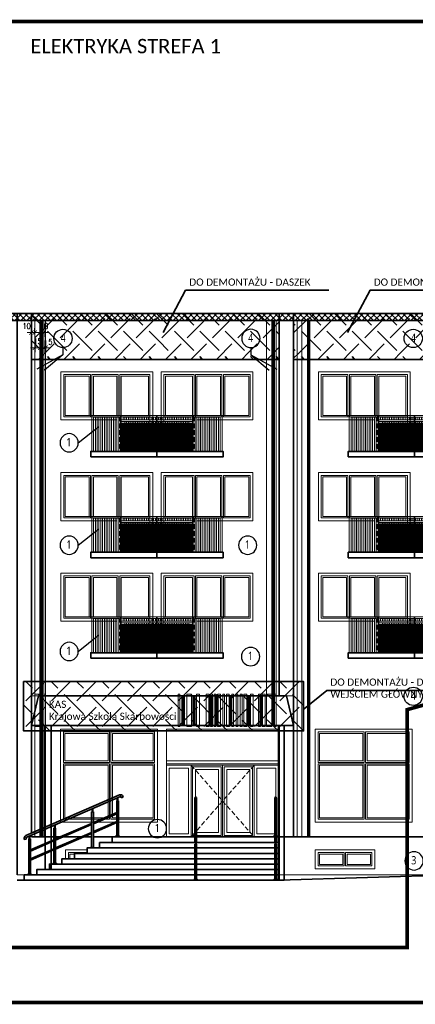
# Model space of a CAD drawing. Header units: inches. Extents: x 0 to 111471, y -105323 to 11070.
# Tile 241 of 256: x 41526 to 42628, y -20947 to -18208. Entities that reach past the tile are written whole.
import ezdxf
from ezdxf.enums import TextEntityAlignment as Align

# ---------------------------------------------------------------- set-up
doc = ezdxf.new("R2010")
doc.units = ezdxf.units.IN
doc.header["$MEASUREMENT"] = 0
doc.linetypes.add('DASHED', pattern=[19.05, 12.7, -6.35])
for name, color, linetype, lineweight in [('888 drzwi i okna', 4, 'Continuous', 0), ('888 elektryka elew', 140, 'Continuous', 0), ('888 elementy do usunięcia', 6, 'Continuous', 35), ('888 nowa attyka grafitowa', 24, 'Continuous', 35), ('888 opisy', 3, 'Continuous', 0), ('888 projektowane elementy', 6, 'Continuous', 13), ('888 sciany istniejące', 2, 'Continuous', 35), ('888 widok', 8, 'Continuous', 0), ('888 wymiary', 1, 'Continuous', 0), ('Ele_SYMBOLE', 3, 'Continuous', 9), ('Wymiary', 85, 'Continuous', 18)]:
    doc.layers.add(name, color=color, linetype=linetype, lineweight=lineweight)
doc.layers.add('888 opisy kolorow', color=11, linetype='Continuous')
doc.styles.get("Standard").update_dxf_attribs({"font": 'arial.ttf'})
doc.styles.add('TS 100_ILIARD OSIE', font='trebuc.ttf', dxfattribs={"width": 0.8, "height": 23})
doc.styles.add('TS 100_wymiary', font='romans.shx', dxfattribs={"width": 0.7, "height": 16})
doc.dimstyles.new('Dim Style 100', dxfattribs={"dimtxt": 16, "dimasz": 12, "dimexe": 12, "dimexo": 2, "dimgap": 10, "dimtad": 1, "dimdec": 0, "dimzin": 9, "dimtxsty": 'TS 100_wymiary', "dimblk": 'ARCHTICK', "dimcen": 2.5, "dimdle": 12, "dimclrd": 256, "dimclrt": 2, "dimadec": 0, "dimazin": 2, "dimtfac": 1, "dimtdec": 0, "dimtix": 1, "dimtmove": 2, "dimatfit": 3, "dimfxl": 0, "dimlwd": -1, "dimarcsym": 0})

# ---------------------------------------------------------------- blocks, each defined once
blk = doc.blocks.new('G$C1D1E2553')
at = {"layer": '888 drzwi i okna', "ltscale": 1.6}
blk.add_lwpolyline([(0, -259), (270, -259), (270, 0), (0, 0)], close=True, dxfattribs=at)
for points in [[(136.5, -8), (8, -8), (8, -92.7)], [(12, -8), (136.5, -8)], [(132.5, -12), (12, -12), (12, -88.7)], [(12, -12), (132.5, -12)], [(132.5, -12), (132.5, -88.7)], [(136.5, -8), (136.5, -92.7)], [(262, -92.7), (262, -8), (140.5, -8)], [(140.5, -8), (140.5, -92.7)], [(144.5, -88.7), (258, -88.7), (258, -12), (144.5, -12)], [(144.5, -12), (144.5, -88.7)], [(136.5, -92.7), (8, -92.7)], [(8, -96.7), (8, -251), (136.5, -251)], [(136.5, -96.7), (8, -96.7)], [(132.5, -88.7), (12, -88.7)], [(12, -100.7), (12, -247), (132.5, -247)], [(132.5, -100.7), (12, -100.7)], [(132.5, -100.7), (132.5, -247)], [(136.5, -96.7), (136.5, -251)], [(262, -92.7), (140.5, -92.7)], [(140.5, -251), (262, -251), (262, -96.7)], [(140.5, -96.7), (140.5, -251)], [(262, -96.7), (140.5, -96.7)], [(144.5, -100.7), (144.5, -247)], [(144.5, -247), (258, -247), (258, -100.7), (144.5, -100.7)]]:
    blk.add_lwpolyline(points, dxfattribs=at)
blk = doc.blocks.new('G$CE5BC181C')
at = {"layer": '888 drzwi i okna'}
for points in [[(0, -133.8), (0, 0), (-256, 0), (-256, -133.8), (-100, -133.8)], [(-173.5, -125.8), (-248, -125.8), (-248, -8), (-173.5, -8)], [(-244, -50), (-244, -12), (-177.5, -12)], [(-177.5, -12), (-177.5, -50)], [(-173.5, -8), (-173.5, -54)], [(-169.5, -8), (-96, -8)], [(-169.5, -8), (-169.5, -54)], [(-165.5, -12), (-100, -12)], [(-165.5, -12), (-165.5, -50)], [(-100, -12), (-100, -50)], [(-96, -8), (-96, -54)], [(-92, -8), (-8, -8), (-8, -54)], [(-92, -8), (-92, -54)], [(-12, -8), (-92, -8)], [(-88, -12), (-12, -12), (-12, -50)], [(-12, -12), (-88, -12)], [(-88, -12), (-88, -50)], [(-177.5, -121.8), (-244, -121.8), (-244, -50)], [(-177.5, -50), (-177.5, -121.8)], [(-173.5, -54), (-173.5, -125.8)], [(-169.5, -54), (-169.5, -125.8)], [(-165.5, -50), (-165.5, -121.8)], [(-100, -50), (-100, -121.8)], [(-96, -54), (-96, -125.8)], [(-8, -54), (-8, -125.8), (-92, -125.8)], [(-92, -54), (-92, -125.8)], [(-12, -50), (-12, -121.8), (-88, -121.8)], [(-88, -50), (-88, -121.8)], [(-96, -125.8), (-169.5, -125.8)], [(-100, -121.8), (-165.5, -121.8)]]:
    blk.add_lwpolyline(points, dxfattribs=at)
blk.add_lwpolyline([(-88, -8), (-88, -8)], close=True, dxfattribs=at)
at = {"layer": '888 drzwi i okna', "linetype": 'DASHED'}
for points in [[(-100, -221.8), (0, -221.8), (0, -125.8)], [(0, -221.8), (-100, -221.8), (-100, -125.8)], [(-12.2, -213.8), (-92, -213.8), (-92, -125.8)], [(-12.2, -209.8), (-88, -209.8), (-88, -133.8)], [(-87.8, -213.8), (-8, -213.8), (-8, -125.8)], [(-87.8, -209.8), (-12, -209.8), (-12, -125.8)], [(0, -133.8), (-87.8, -133.8)], [(0, -133.8), (-87.8, -133.8)]]:
    blk.add_lwpolyline(points, dxfattribs=at)
blk = doc.blocks.new('G$C8A4EE6A8')
at = {"layer": '888 sciany istniejące'}
h = blk.add_hatch(dxfattribs=at)
h.set_pattern_fill('ANSI31', color=3, scale=20)
h.set_pattern_definition([(45, (64.2046, 355.6206), (-1.767767, 1.767767), [])])
h.paths.add_polyline_path([(-85, 15), (-85, 93), (-283.6, 93), (-283.6, 15)])
for points in [[(-184.3, 115), (-184.3, 0)], [(-363.6, 15), (-283.6, 15), (-283.6, 93), (-85, 93), (-85, 15)]]:
    blk.add_lwpolyline(points, dxfattribs=at)
blk.add_lwpolyline([(-368.6, 0), (0, 0), (0, 15), (-368.6, 15)], close=True, dxfattribs=at)
at = {"layer": 'Ele_SYMBOLE'}
for points in [[(-285.6, 110), (-285.6, 115), (-365.6, 115), (-365.6, 15)], [(-290.6, 110), (-360.6, 110), (-360.6, 15)], [(-360.6, 110), (-355.6, 110), (-355.6, 15)], [(-355.6, 110), (-350.6, 110), (-350.6, 15)], [(-350.6, 110), (-345.6, 110), (-345.6, 15)], [(-345.6, 110), (-340.6, 110), (-340.6, 15)], [(-340.6, 110), (-335.6, 110), (-335.6, 15)], [(-335.6, 110), (-330.6, 110), (-330.6, 15)], [(-330.6, 110), (-325.6, 110), (-325.6, 15)], [(-325.6, 110), (-320.6, 110), (-320.6, 15)], [(-320.6, 110), (-315.6, 110), (-315.6, 15)], [(-315.6, 110), (-310.6, 110), (-310.6, 15)], [(-310.6, 110), (-305.6, 110), (-305.6, 15)], [(-305.6, 110), (-300.6, 110), (-300.6, 15)], [(-300.6, 110), (-295.6, 110), (-295.6, 15)], [(-295.6, 110), (-290.6, 110), (-290.6, 15)], [(-285.6, 110), (-285.6, 110), (-285.6, 15)], [(-268.6, 110), (-273.6, 110), (-273.6, 103)], [(-263.6, 110), (-268.6, 110), (-268.6, 103)], [(-258.6, 110), (-263.6, 110), (-263.6, 103)], [(-253.6, 110), (-258.6, 110), (-258.6, 103)], [(-248.6, 110), (-253.6, 110), (-253.6, 103)], [(-243.6, 110), (-248.6, 110), (-248.6, 103)], [(-238.6, 110), (-243.6, 110), (-243.6, 103)], [(-233.6, 110), (-238.6, 110), (-238.6, 103)], [(-228.6, 110), (-233.6, 110), (-233.6, 103)], [(-223.6, 110), (-228.6, 110), (-228.6, 103)], [(-218.6, 110), (-223.6, 110), (-223.6, 103)], [(-213.6, 110), (-218.6, 110), (-218.6, 103)], [(-208.6, 110), (-213.6, 110), (-213.6, 103)], [(-203.6, 110), (-208.6, 110), (-208.6, 103)], [(-198.6, 110), (-203.6, 110), (-203.6, 103)], [(-193.6, 110), (-198.6, 110), (-198.6, 103)], [(-188.6, 110), (-193.6, 110), (-193.6, 103)], [(-188.6, 110), (-188.6, 103)], [(-185, 110), (-180, 110), (-180, 103)], [(-180, 110), (-175, 110), (-175, 103)], [(-175, 110), (-170, 110), (-170, 103)], [(-170, 110), (-165, 110), (-165, 103)], [(-165, 110), (-160, 110), (-160, 103)], [(-160, 110), (-155, 110), (-155, 103)], [(-155, 110), (-150, 110), (-150, 103)], [(-150, 110), (-145, 110), (-145, 103)], [(-145, 110), (-140, 110), (-140, 103)], [(-140, 110), (-135, 110), (-135, 103)], [(-135, 110), (-130, 110), (-130, 103)], [(-130, 110), (-125, 110), (-125, 103)], [(-125, 110), (-120, 110), (-120, 103)], [(-120, 110), (-115, 110), (-115, 103)], [(-115, 110), (-110, 110), (-110, 103)], [(-110, 110), (-105, 110), (-105, 103)], [(-105, 110), (-100, 110), (-100, 103)], [(-100, 110), (-95, 110), (-95, 103)], [(-83, 110), (-83, 115), (-3, 115), (-3, 15)], [(-83, 110), (-83, 110), (-83, 15)], [(-78, 110), (-8, 110), (-8, 15)], [(-73, 110), (-78, 110), (-78, 15)], [(-68, 110), (-73, 110), (-73, 15)], [(-63, 110), (-68, 110), (-68, 15)], [(-58, 110), (-63, 110), (-63, 15)], [(-53, 110), (-58, 110), (-58, 15)], [(-48, 110), (-53, 110), (-53, 15)], [(-43, 110), (-48, 110), (-48, 15)], [(-38, 110), (-43, 110), (-43, 15)], [(-33, 110), (-38, 110), (-38, 15)], [(-28, 110), (-33, 110), (-33, 15)], [(-23, 110), (-28, 110), (-28, 15)], [(-18, 110), (-23, 110), (-23, 15)], [(-13, 110), (-18, 110), (-18, 15)], [(-8, 110), (-13, 110), (-13, 15)], [(-273.6, 98), (-273.6, 93)], [(-268.6, 98), (-268.6, 93)], [(-263.6, 98), (-263.6, 93)], [(-258.6, 98), (-258.6, 93)], [(-253.6, 98), (-253.6, 93)], [(-248.6, 98), (-248.6, 93)], [(-243.6, 98), (-243.6, 93)], [(-238.6, 98), (-238.6, 93)], [(-233.6, 98), (-233.6, 93)], [(-228.6, 98), (-228.6, 93)], [(-223.6, 98), (-223.6, 93)], [(-218.6, 98), (-218.6, 93)], [(-213.6, 98), (-213.6, 93)], [(-208.6, 98), (-208.6, 93)], [(-203.6, 98), (-203.6, 93)], [(-198.6, 98), (-198.6, 93)], [(-193.6, 98), (-193.6, 93)], [(-188.6, 98), (-188.6, 93)], [(-180, 98), (-180, 93)], [(-175, 98), (-175, 93)], [(-170, 98), (-170, 93)], [(-165, 98), (-165, 93)], [(-160, 98), (-160, 93)], [(-155, 98), (-155, 93)], [(-150, 98), (-150, 93)], [(-145, 98), (-145, 93)], [(-140, 98), (-140, 93)], [(-135, 98), (-135, 93)], [(-130, 98), (-130, 93)], [(-125, 98), (-125, 93)], [(-120, 98), (-120, 93)], [(-115, 98), (-115, 93)], [(-110, 98), (-110, 93)], [(-105, 98), (-105, 93)], [(-100, 98), (-100, 93)], [(-95, 98), (-95, 93)]]:
    blk.add_lwpolyline(points, dxfattribs=at)
for points in [[(-283.6, 115), (-85, 115), (-85, 98), (-283.6, 98)], [(-278.6, 110), (-90, 110), (-90, 103), (-278.6, 103)]]:
    blk.add_lwpolyline(points, close=True, dxfattribs=at)
blk = doc.blocks.new('oznaczenie osi')
at = {"linetype": 'ByBlock'}
blk.add_circle((0, 0), 17, dxfattribs=at)
at = {"oblique": 5, "width": 0.85}
blk.add_attdef('NR', text='', height=15, dxfattribs=at).set_placement((0, -7), align=Align.CENTER)
blk = doc.blocks.new('_ArchTick')
at = {"layer": 'Wymiary', "color": 0, "const_width": 0.15}
blk.add_lwpolyline([(-0.5, -0.5), (0.5, 0.5)], dxfattribs=at)
blk = doc.blocks.new('*D1214')
at = {"layer": '888 wymiary', "ltscale": 0.01}
for p, q in [((41546.5, -19078.4), (41580.2, -19078.4)), ((41558.5, -19078.4), (41546.5, -19078.4)), ((41568.2, -19078.4), (41580.2, -19078.4))]:
    blk.add_line(p, q, dxfattribs=at)
at = {"layer": '888 wymiary', "color": 0, "lineweight": -2, "ltscale": 0.01}
for p, q in [((41558.5, -19082.8), (41558.5, -19066.4)), ((41568.2, -19082.8), (41568.2, -19066.4))]:
    blk.add_line(p, q, dxfattribs=at)
at = {"layer": 'Defpoints', "color": 0}
for p in [(41558.5, -19084.8), (41568.2, -19078.4), (41568.2, -19084.8)]:
    blk.add_point(p, dxfattribs=at)
at = {"layer": '888 wymiary', "linetype": 'ByBlock', "xscale": 12, "yscale": 12, "zscale": 12}
blk.add_blockref('_ArchTick', (41558.5, -19078.4), dxfattribs=at)
at = {"layer": '888 wymiary', "linetype": 'ByBlock', "xscale": 12, "yscale": 12, "zscale": 12, "rotation": 180}
blk.add_blockref('_ArchTick', (41568.2, -19078.4), dxfattribs=at)
at = {"layer": '888 wymiary', "color": 2, "ltscale": 0.01, "insert": (41545.3, -19060.4), "char_height": 16, "attachment_point": 5, "style": 'TS 100_wymiary'}
blk.add_mtext('10', dxfattribs=at)
blk = doc.blocks.new('*D1215')
at = {"layer": '888 wymiary', "color": 0, "lineweight": -2, "ltscale": 0.01}
for p, q in [((41568.2, -19106), (41568.2, -19132.8)), ((41583.2, -19100.8), (41583.2, -19132.8))]:
    blk.add_line(p, q, dxfattribs=at)
at = {"layer": '888 wymiary', "ltscale": 0.01}
for p, q in [((41556.2, -19120.8), (41595.2, -19120.8)), ((41568.2, -19120.8), (41556.2, -19120.8)), ((41583.2, -19120.8), (41595.2, -19120.8))]:
    blk.add_line(p, q, dxfattribs=at)
at = {"layer": 'Defpoints', "color": 0}
for p in [(41583.2, -19085), (41568.2, -19104), (41583.2, -19120.8)]:
    blk.add_point(p, dxfattribs=at)
at = {"layer": '888 wymiary', "linetype": 'ByBlock', "xscale": 12, "yscale": 12, "zscale": 12}
blk.add_blockref('_ArchTick', (41568.2, -19120.8), dxfattribs=at)
at = {"layer": '888 wymiary', "linetype": 'ByBlock', "xscale": 12, "yscale": 12, "zscale": 12, "rotation": 180}
blk.add_blockref('_ArchTick', (41583.2, -19120.8), dxfattribs=at)
at = {"layer": '888 wymiary', "color": 2, "ltscale": 0.01, "insert": (41575.7, -19102.8), "char_height": 16, "attachment_point": 5, "style": 'TS 100_wymiary'}
blk.add_mtext('15', dxfattribs=at)
blk = doc.blocks.new('*D1216')
at = {"layer": '888 wymiary', "ltscale": 0.01}
for p, q in [((41571.2, -19078.4), (41605.2, -19078.4)), ((41583.2, -19078.4), (41571.2, -19078.4)), ((41593.2, -19078.4), (41605.2, -19078.4))]:
    blk.add_line(p, q, dxfattribs=at)
at = {"layer": '888 wymiary', "color": 0, "lineweight": -2, "ltscale": 0.01}
for p, q in [((41583.2, -19067.8), (41583.2, -19090.4)), ((41593.2, -19067.8), (41593.2, -19090.4))]:
    blk.add_line(p, q, dxfattribs=at)
at = {"layer": 'Defpoints', "color": 0}
for p in [(41583.2, -19065.8), (41593.2, -19065.8), (41593.2, -19078.4)]:
    blk.add_point(p, dxfattribs=at)
at = {"layer": '888 wymiary', "linetype": 'ByBlock', "xscale": 12, "yscale": 12, "zscale": 12}
blk.add_blockref('_ArchTick', (41583.2, -19078.4), dxfattribs=at)
at = {"layer": '888 wymiary', "linetype": 'ByBlock', "xscale": 12, "yscale": 12, "zscale": 12, "rotation": 180}
blk.add_blockref('_ArchTick', (41593.2, -19078.4), dxfattribs=at)
at = {"layer": '888 wymiary', "color": 2, "ltscale": 0.01, "insert": (41594, -19060.4), "char_height": 16, "attachment_point": 5, "style": 'TS 100_wymiary'}
blk.add_mtext('10', dxfattribs=at)
blk = doc.blocks.new('*D1217')
at = {"layer": '888 wymiary', "color": 0, "lineweight": -2, "ltscale": 0.01}
for p, q in [((41593.2, -19100.8), (41593.2, -19132.8)), ((41598.2, -19100.8), (41598.2, -19132.8))]:
    blk.add_line(p, q, dxfattribs=at)
at = {"layer": '888 wymiary', "ltscale": 0.01}
for p, q in [((41581.2, -19120.8), (41610.2, -19120.8)), ((41593.2, -19120.8), (41581.2, -19120.8)), ((41598.2, -19120.8), (41610.2, -19120.8))]:
    blk.add_line(p, q, dxfattribs=at)
at = {"layer": 'Defpoints', "color": 0}
for p in [(41593.2, -19085), (41598.2, -19085), (41598.2, -19120.8)]:
    blk.add_point(p, dxfattribs=at)
at = {"layer": '888 wymiary', "linetype": 'ByBlock', "xscale": 12, "yscale": 12, "zscale": 12}
blk.add_blockref('_ArchTick', (41593.2, -19120.8), dxfattribs=at)
at = {"layer": '888 wymiary', "linetype": 'ByBlock', "xscale": 12, "yscale": 12, "zscale": 12, "rotation": 180}
blk.add_blockref('_ArchTick', (41598.2, -19120.8), dxfattribs=at)
at = {"layer": '888 wymiary', "color": 2, "ltscale": 0.01, "insert": (41611.6, -19104.5), "char_height": 16, "attachment_point": 5, "style": 'TS 100_wymiary'}
blk.add_mtext('5', dxfattribs=at)

msp = doc.modelspace()

# ---------------------------------------------------------------- hatches: boundary and pattern name
at = {"layer": '888 elementy do usunięcia'}
h = msp.add_hatch(dxfattribs=at)
h.set_pattern_fill('SCREEN', color=256, scale=100, angle=45)
h.set_pattern_definition([(45, (37042.27, -29275.38), (0, 141.42136), [76, -24]), (225, (37096.01, -29292.35), (-2e-14, -141.42136), [38, -62]), (225, (37139.85, -29248.51), (-2e-14, -141.42136), [38, -62]), (135, (37060.65, -29240.02), (-141.42136, 1e-14), [38, -62]), (135, (37104.49, -29283.86), (-141.42136, 1e-14), [38, -62]), (315, (37077.62, -29186.28), (141.42136, -3e-14), [76, -24])])
h.paths.add_polyline_path([(42248.535, -19151.1), (41558.535, -19151.1), (41558.535, -19026.043), (42248.535, -19026.043)])
h.paths.add_polyline_path([(43002.535, -19026.043), (43317.535, -19026.043), (43317.535, -19151.1), (43002.535, -19151.1)])
h.paths.add_polyline_path([(42962.535, -19151.1), (42288.535, -19151.1), (42288.535, -19026.043), (42962.535, -19026.043)])
at = {"layer": '888 elementy do usunięcia', "ltscale": 0.01}
h = msp.add_hatch(dxfattribs=at)
h.set_pattern_fill('SCREEN', color=256, scale=100, angle=45)
h.set_pattern_definition([(45, (41755.41, -30073.28), (0, 141.4214), [76, -24]), (225, (41809.15, -30090.25), (-2e-14, -141.4214), [38, -62]), (225, (41852.99, -30046.41), (-2e-14, -141.4214), [38, -62]), (135, (41773.8, -30037.92), (-141.4214, 1e-14), [38, -62]), (135, (41817.64, -30081.76), (-141.4214, 1e-14), [38, -62]), (315, (41790.77, -29984.18), (141.4214, -3e-14), [76, -24])])
h.paths.add_polyline_path([(41536.862, -20048.961), (42316.557, -20048.961), (42316.557, -20186.188), (41536.862, -20186.188)])
at = {"layer": '888 nowa attyka grafitowa', "linetype": 'DASHED'}
h = msp.add_hatch(dxfattribs=at)
h.set_pattern_fill('CTYSQST', color=256, angle=45)
h.set_pattern_definition([(45, (41782.281, -26801.899), (-8.485281, 8.485281), []), (135, (41782.281, -26801.899), (-8.485281, -8.485281), [])])
h.paths.add_polyline_path([(38634.27, -19025.094), (43357.535, -19025.094), (43357.535, -19045.094), (38634.27, -19045.094)])

# ---------------------------------------------------------------- linework, layer by layer
at = {"layer": '888 drzwi i okna'}
for points in [[(41800.535, -19313.094), (41702.535, -19313.094)], [(41796.535, -19309.094), (41706.535, -19309.094)], [(42015.535, -19313.094), (42113.535, -19313.094)], [(42019.535, -19309.094), (42109.535, -19309.094)], [(42517.535, -19313.094), (42419.535, -19313.094)], [(42513.535, -19309.094), (42423.535, -19309.094)], [(41800.535, -19593.594), (41702.535, -19593.594)], [(41796.535, -19589.594), (41706.535, -19589.594)], [(42015.535, -19593.594), (42113.535, -19593.594)], [(42019.535, -19589.594), (42109.535, -19589.594)], [(42517.535, -19593.594), (42419.535, -19593.594)], [(42513.535, -19589.594), (42423.535, -19589.594)], [(41800.535, -19873.094), (41702.535, -19873.094)], [(41796.535, -19869.094), (41706.535, -19869.094)], [(42015.535, -19873.094), (42113.535, -19873.094)], [(42019.535, -19869.094), (42109.535, -19869.094)], [(42517.535, -19873.094), (42419.535, -19873.094)], [(42513.535, -19869.094), (42423.535, -19869.094)], [(41713.535, -20516.815), (41653.535, -20516.815), (41653.535, -20541.815)], [(41713.535, -20524.815), (41661.535, -20524.815), (41661.535, -20541.815)], [(41678.535, -20528.815), (41665.535, -20528.815), (41665.535, -20541.815)], [(42429.535, -20524.815), (42356.535, -20524.815), (42356.535, -20561.815), (42429.535, -20561.815)], [(42425.535, -20528.815), (42360.535, -20528.815), (42360.535, -20557.815), (42425.535, -20557.815)], [(42425.535, -20528.815), (42425.535, -20557.815)], [(42429.535, -20524.815), (42429.535, -20561.815)], [(42433.535, -20561.815), (42506.535, -20561.815), (42506.535, -20524.815), (42433.535, -20524.815)], [(42433.535, -20524.815), (42433.535, -20561.815)], [(42437.535, -20557.815), (42502.535, -20557.815), (42502.535, -20528.815), (42437.535, -20528.815)], [(42437.535, -20528.815), (42437.535, -20557.815)]]:
    msp.add_lwpolyline(points, dxfattribs=at)
at = {"layer": '888 drzwi i okna', "linetype": 'DASHED'}
for points in [[(42019.535, -19409.094), (41919.535, -19409.094), (41919.535, -19313.094)], [(41919.535, -19409.094), (42019.535, -19409.094), (42019.535, -19313.094)], [(42007.332, -19401.094), (41927.535, -19401.094), (41927.535, -19313.094)], [(42007.332, -19397.094), (41931.535, -19397.094), (41931.535, -19313.094)], [(41931.737, -19401.094), (42011.535, -19401.094), (42011.535, -19313.094)], [(42019.535, -19689.594), (41919.535, -19689.594), (41919.535, -19593.594)], [(41919.535, -19689.594), (42019.535, -19689.594), (42019.535, -19593.594)], [(42007.332, -19681.594), (41927.535, -19681.594), (41927.535, -19593.594)], [(42007.332, -19677.594), (41931.535, -19677.594), (41931.535, -19593.594)], [(41931.737, -19681.594), (42011.535, -19681.594), (42011.535, -19593.594)], [(42019.535, -19969.094), (41919.535, -19969.094), (41919.535, -19873.094)], [(41919.535, -19969.094), (42019.535, -19969.094), (42019.535, -19873.094)], [(42007.332, -19961.094), (41927.535, -19961.094), (41927.535, -19873.094)], [(42007.332, -19957.094), (41931.535, -19957.094), (41931.535, -19873.094)], [(41931.737, -19961.094), (42011.535, -19961.094), (42011.535, -19873.094)], [(42003.535, -20281.815), (42091.035, -20381.315), (42018.535, -20463.758)], [(42178.535, -20281.815), (42091.035, -20381.315), (42178.535, -20480.815)], [(42013.535, -20469.443), (42003.535, -20480.815)]]:
    msp.add_lwpolyline(points, dxfattribs=at)
at = {"layer": '888 drzwi i okna', "ltscale": 1.6}
for points in [[(42018.535, -20480.815), (42247.535, -20480.815), (42247.535, -20181.094), (41934.535, -20181.094), (41934.535, -20480.815), (42012.535, -20480.815)], [(42247.535, -20269.815), (41934.535, -20269.815)], [(42012.535, -20480.815), (41934.535, -20480.815), (41934.535, -20277.815), (42247.535, -20277.815), (42247.535, -20480.815), (42018.535, -20480.815)], [(42247.535, -20281.815), (41934.535, -20281.815)], [(42003.535, -20480.815), (42003.535, -20480.815), (42003.535, -20281.815)], [(42012.535, -20480.815), (42003.535, -20480.815), (42003.535, -20281.815), (42091.035, -20281.815), (42091.035, -20480.815), (42018.535, -20480.815)], [(42013.535, -20476.815), (42007.535, -20476.815), (42007.535, -20285.815), (42087.035, -20285.815), (42087.035, -20476.815), (42018.535, -20476.815)], [(42178.535, -20480.815), (42178.535, -20480.815), (42178.535, -20281.815)], [(42239.535, -20371.023), (42239.535, -20289.815), (42186.535, -20289.815), (42186.535, -20472.815), (42235.035, -20472.815)], [(42015.535, -20370.865), (42015.535, -20293.815), (42079.035, -20293.815), (42079.035, -20468.815), (42018.535, -20468.815)]]:
    msp.add_lwpolyline(points, dxfattribs=at)
for points in [[(41942.535, -20289.815), (41995.535, -20289.815), (41995.535, -20472.815), (41942.535, -20472.815)], [(42178.535, -20281.815), (42091.035, -20281.815), (42091.035, -20480.815), (42178.535, -20480.815)], [(42174.535, -20285.815), (42095.035, -20285.815), (42095.035, -20476.815), (42174.535, -20476.815)], [(42166.535, -20293.815), (42103.035, -20293.815), (42103.035, -20468.815), (42166.535, -20468.815)]]:
    msp.add_lwpolyline(points, close=True, dxfattribs=at)
at = {"layer": '888 drzwi i okna'}
msp.add_lwpolyline([(42348.535, -20516.815), (42348.535, -20569.815), (42514.535, -20569.815), (42514.535, -20516.815)], close=True, dxfattribs=at)
at = {"layer": '888 elektryka elew', "ltscale": 2, "const_width": 10}
msp.add_lwpolyline([(41480.487, -18213.351), (43037.692, -18213.351), (43037.692, -20006.765), (42604.861, -20127.075), (42604.861, -20788.77), (41480.487, -20788.77), (41480.487, -18213.351)], dxfattribs=at)
at = {"layer": '888 elektryka elew', "linetype": 'DASHED', "ltscale": 2, "const_width": 10}
for points in [[(41585.523, -19045.094), (41585.523, -20480.815)], [(42231.432, -19045.094), (42231.432, -20170.815)], [(42330.575, -19045.094), (42330.575, -20480.815)], [(41981.06, -20089.167), (41981.06, -20170.815)], [(42011.352, -20089.167), (42011.352, -20170.815)], [(42055.971, -20089.167), (42055.971, -20170.815)], [(42074.801, -20089.167), (42074.801, -20170.815)], [(42112.87, -20089.167), (42112.87, -20170.815)], [(42163.546, -20089.167), (42163.546, -20170.815)], [(42198.085, -20089.167), (42198.085, -20170.815)]]:
    msp.add_lwpolyline(points, dxfattribs=at)
at = {"layer": '888 elektryka elew', "color": 1, "ltscale": 2, "const_width": 10}
msp.add_lwpolyline([(39752.146, -20788.77), (39752.146, -20941.596), (43500.535, -20941.596), (43500.535, -20788.77)], dxfattribs=at)
at = {"layer": '888 elementy do usunięcia'}
for points in [[(41925.559, -19077.946), (41988.068, -18960.675), (42386.409, -18960.675)], [(42439.113, -19077.946), (42501.622, -18960.675), (42899.963, -18960.675)], [(42248.535, -19153.094), (41558.535, -19153.094)], [(42978.416, -19153.094), (42288.535, -19153.094)], [(41610.535, -20170.815), (41558.535, -20170.815), (41578.535, -20089.167)], [(42248.535, -20089.167), (41578.535, -20089.167)], [(42288.535, -20170.815), (42268.535, -20089.167), (42248.535, -20089.167)], [(42318.391, -20125.089), (42380.899, -20074.129), (42779.241, -20074.129)], [(41570.535, -20170.815), (41570.535, -20170.815), (42288.535, -20170.815)]]:
    msp.add_lwpolyline(points, dxfattribs=at)
msp.add_lwpolyline([(41536.862, -20048.961), (42316.557, -20048.961), (42316.557, -20186.188), (41536.862, -20186.188)], close=True, dxfattribs=at)
at = {"layer": '888 nowa attyka grafitowa'}
msp.add_lwpolyline([(38634.27, -19045.094), (43357.535, -19045.094)], dxfattribs=at)
at = {"layer": '888 opisy'}
for points in [[(41731.035, -20441.315), (41796.035, -20413.148)], [(41731.035, -20444.584), (41796.035, -20416.418)], [(41723.535, -20511.815), (41723.535, -20509.815), (41733.535, -20509.815), (41733.535, -20511.815)], [(41723.535, -20511.815), (41723.535, -20509.815), (41733.535, -20509.815), (41733.535, -20511.815)]]:
    msp.add_lwpolyline(points, dxfattribs=at)
at = {"layer": '888 opisy kolorow', "ltscale": 0.01}
for points in [[(41646.484, -19120.331), (41646.484, -19140.781), (41574.045, -19180.571)], [(42169.585, -19120.331), (42169.585, -19140.781), (42242.025, -19180.571)], [(41646.484, -19140.781), (41595.248, -19183.457)], [(42169.585, -19140.781), (42220.821, -19183.457)]]:
    msp.add_lwpolyline(points, dxfattribs=at)
at = {"layer": '888 opisy kolorow'}
for points in [[(41689.178, -19385.103), (41746.737, -19339.238)], [(41689.178, -19669.776), (41746.737, -19623.911)], [(41689.178, -19965.394), (41746.737, -19919.529)]]:
    msp.add_lwpolyline(points, dxfattribs=at)
at = {"layer": '888 projektowane elementy'}
for points in [[(41568.232, -19045.094), (41568.232, -20089.167), (41583.232, -20089.167), (41583.232, -19045.094)], [(41593.232, -19045.094), (41593.232, -20089.167), (41598.232, -20089.167), (41598.232, -19045.094)], [(42213.211, -19045.094), (42213.211, -20089.167), (42228.211, -20089.167), (42228.211, -19045.094)], [(42235.211, -19045.094), (42235.211, -20084.167), (42240.211, -20084.167), (42240.211, -19045.094)], [(42298.386, -19045.094), (42298.386, -20480.815), (42311.386, -20480.815), (42311.386, -19045.094)], [(42240.535, -20089.167), (41558.535, -20089.167)], [(41583.232, -20480.815), (41583.232, -20170.815), (41568.232, -20170.815), (41568.232, -20480.815)], [(41598.232, -20480.815), (41598.232, -20170.815), (41593.232, -20170.815), (41593.232, -20480.815)]]:
    msp.add_lwpolyline(points, dxfattribs=at)
for points in [[(41558.535, -20089.167), (42288.535, -20089.167), (42288.535, -20170.815), (41558.535, -20170.815)], [(41568.232, -20174.167), (41583.232, -20174.167), (41583.232, -20084.167), (41568.232, -20084.167)], [(41593.232, -20174.167), (41598.232, -20174.167), (41598.232, -20084.167), (41593.232, -20084.167)], [(41967.052, -20174.167), (41972.052, -20174.167), (41972.052, -20084.167), (41967.052, -20084.167)], [(41990.938, -20174.167), (42003.938, -20174.167), (42003.938, -20084.167), (41990.938, -20084.167)], [(42018.544, -20174.167), (42026.544, -20174.167), (42026.544, -20084.167), (42018.544, -20084.167)], [(42045.429, -20174.167), (42053.429, -20174.167), (42053.429, -20084.167), (42045.429, -20084.167)], [(42057.534, -20174.167), (42062.534, -20174.167), (42062.534, -20084.167), (42057.534, -20084.167)], [(42067.034, -20174.167), (42072.034, -20174.167), (42072.034, -20084.167), (42067.034, -20084.167)], [(42077.034, -20174.167), (42085.034, -20174.167), (42085.034, -20084.167), (42077.034, -20084.167)], [(42091.518, -20174.167), (42096.518, -20174.167), (42096.518, -20084.167), (42091.518, -20084.167)], [(42101.518, -20174.167), (42109.518, -20174.167), (42109.518, -20084.167), (42101.518, -20084.167)], [(42116.518, -20174.167), (42121.518, -20174.167), (42121.518, -20084.167), (42116.518, -20084.167)], [(42128.518, -20174.167), (42133.518, -20174.167), (42133.518, -20084.167), (42128.518, -20084.167)], [(42140.211, -20174.167), (42145.211, -20174.167), (42145.211, -20084.167), (42140.211, -20084.167)], [(42150.211, -20174.167), (42158.211, -20174.167), (42158.211, -20084.167), (42150.211, -20084.167)], [(42168.404, -20174.167), (42176.404, -20174.167), (42176.404, -20084.167), (42168.404, -20084.167)], [(42191.049, -20174.167), (42196.049, -20174.167), (42196.049, -20084.167), (42191.049, -20084.167)], [(42201.049, -20174.167), (42209.049, -20174.167), (42209.049, -20084.167), (42201.049, -20084.167)], [(42213.211, -20174.167), (42228.211, -20174.167), (42228.211, -20084.167), (42213.211, -20084.167)], [(42235.211, -20174.167), (42240.211, -20174.167), (42240.211, -20084.167), (42235.211, -20084.167)]]:
    msp.add_lwpolyline(points, close=True, dxfattribs=at)
at = {"layer": '888 sciany istniejące'}
for points in [[(38634.27, -19025.094), (43357.535, -19025.094)], [(41518.535, -20586.815), (41518.535, -19025.094), (42338.084, -19025.094)], [(41558.535, -20170.815), (41558.535, -19025.094)], [(42248.535, -20480.815), (42288.535, -20480.815), (42288.535, -19025.094)], [(42248.535, -20089.167), (42248.535, -20089.167), (42248.535, -19025.094)], [(41558.535, -20470.615), (41558.535, -20170.815)], [(42248.535, -20170.815), (42248.535, -20601.815)], [(42248.535, -20480.815), (42740.535, -20480.815), (42740.535, -20238.815)], [(41797.535, -20372.498), (41797.535, -20380.551)], [(41797.535, -20372.498), (41797.535, -20380.551)], [(41799.535, -20371.631), (41799.535, -20380.551)], [(41799.535, -20371.631), (41799.535, -20380.551)], [(41808.942, -20372.299), (41813.716, -20370.813)], [(41808.942, -20372.299), (41813.716, -20370.813)], [(41796.035, -20380.551), (41796.035, -20478.815)], [(41796.035, -20380.551), (41796.035, -20478.815)], [(41801.035, -20380.551), (41801.035, -20478.815)], [(41801.035, -20380.551), (41801.035, -20478.815)], [(42013.535, -20373.315), (42013.535, -20494.315)], [(42013.535, -20373.315), (42013.535, -20494.315)], [(42013.535, -20380.551), (42013.535, -20478.815)], [(42013.535, -20380.551), (42013.535, -20478.815)], [(42018.535, -20494.315), (42018.535, -20373.315)], [(42018.535, -20494.315), (42018.535, -20373.315)], [(42018.535, -20380.551), (42018.535, -20478.815)], [(42018.535, -20380.551), (42018.535, -20478.815)], [(42236.035, -20373.315), (42236.035, -20494.315)], [(42236.035, -20373.315), (42236.035, -20494.315)], [(42236.035, -20380.551), (42236.035, -20478.815)], [(42236.035, -20380.551), (42236.035, -20478.815)], [(42241.035, -20494.315), (42241.035, -20373.315)], [(42241.035, -20494.315), (42241.035, -20373.315)], [(42241.035, -20380.551), (42241.035, -20478.815)], [(42241.035, -20380.551), (42241.035, -20478.815)], [(41726.035, -20411.551), (41726.035, -20509.815)], [(41726.035, -20411.551), (41731.035, -20411.551)], [(41726.035, -20411.551), (41726.035, -20509.815)], [(41726.035, -20411.551), (41731.035, -20411.551)], [(41727.535, -20402.831), (41727.535, -20411.551)], [(41727.535, -20402.831), (41727.535, -20411.551)], [(41729.535, -20401.965), (41729.535, -20411.551)], [(41729.535, -20401.965), (41729.535, -20411.551)], [(41731.035, -20411.551), (41731.035, -20509.815)], [(41731.035, -20411.551), (41731.035, -20509.815)], [(41731.035, -20441.315), (41796.035, -20413.148)], [(41731.035, -20444.584), (41796.035, -20416.418)], [(41622.535, -20448.331), (41622.535, -20456.551)], [(41622.535, -20448.331), (41622.535, -20456.551)], [(41624.535, -20447.465), (41624.535, -20456.551)], [(41624.535, -20447.465), (41624.535, -20456.551)], [(41626.035, -20486.815), (41726.035, -20443.481)], [(41626.035, -20486.815), (41726.035, -20443.481)], [(41626.035, -20490.084), (41726.035, -20446.751)], [(41626.035, -20490.084), (41726.035, -20446.751)], [(41731.035, -20466.315), (41796.035, -20438.148)], [(41731.035, -20466.315), (41796.035, -20438.148)], [(41731.035, -20469.584), (41796.035, -20441.418)], [(41731.035, -20469.584), (41796.035, -20441.418)], [(41538.535, -20601.815), (41538.535, -20586.815), (41573.535, -20586.815), (41573.535, -20571.815), (41608.535, -20571.815), (41608.535, -20556.815), (41643.535, -20556.815), (41643.535, -20541.815), (41678.535, -20541.815), (41678.535, -20526.815), (41713.535, -20526.815), (41713.535, -20511.815), (41748.535, -20511.815), (41748.535, -20496.815), (41783.535, -20496.815), (41783.535, -20480.815), (41818.535, -20480.815)], [(41552.535, -20478.665), (41552.535, -20486.551)], [(41552.535, -20478.665), (41552.535, -20486.551)], [(41554.535, -20477.798), (41554.535, -20486.551)], [(41554.535, -20477.798), (41554.535, -20486.551)], [(41558.535, -20480.815), (41558.535, -20476.065)], [(41558.535, -20480.815), (41621.035, -20480.815)], [(41621.035, -20480.815), (41558.535, -20480.815)], [(41621.035, -20480.815), (41558.535, -20480.815)], [(41621.035, -20456.551), (41621.035, -20554.815)], [(41621.035, -20456.551), (41626.035, -20456.551)], [(41621.035, -20456.551), (41621.035, -20554.815)], [(41621.035, -20456.551), (41626.035, -20456.551)], [(41626.035, -20456.551), (41626.035, -20554.815)], [(41626.035, -20456.551), (41626.035, -20554.815)], [(41626.035, -20511.815), (41726.035, -20468.481)], [(41626.035, -20511.815), (41726.035, -20468.481)], [(41626.035, -20515.084), (41726.035, -20471.751)], [(41626.035, -20515.084), (41726.035, -20471.751)], [(41626.035, -20480.815), (41697.573, -20480.815)], [(41697.573, -20480.815), (41626.035, -20480.815)], [(41697.573, -20480.815), (41626.035, -20480.815)], [(41705.119, -20480.815), (41726.035, -20480.815)], [(41726.035, -20480.815), (41705.119, -20480.815)], [(41726.035, -20480.815), (41705.119, -20480.815)], [(41731.035, -20480.815), (42013.535, -20480.815)], [(41903.535, -20480.815), (41731.035, -20480.815)], [(41905.535, -20480.815), (41731.035, -20480.815)], [(41783.535, -20480.815), (42013.535, -20480.815)], [(41793.535, -20480.815), (41793.535, -20478.815), (41803.535, -20478.815), (41803.535, -20480.815)], [(41793.535, -20480.815), (41793.535, -20478.815), (41803.535, -20478.815), (41803.535, -20480.815)], [(42011.035, -20480.815), (42011.035, -20478.815), (42013.535, -20478.815)], [(42011.035, -20480.815), (42011.035, -20478.815), (42013.535, -20478.815)], [(42018.535, -20478.815), (42021.035, -20478.815), (42021.035, -20480.815)], [(42018.535, -20478.815), (42021.035, -20478.815), (42021.035, -20480.815)], [(42018.535, -20480.815), (42247.535, -20480.815)], [(42018.535, -20480.815), (42247.535, -20480.815)], [(42233.535, -20480.815), (42233.535, -20478.815), (42236.035, -20478.815)], [(42233.535, -20480.815), (42233.535, -20478.815), (42236.035, -20478.815)], [(42241.035, -20478.815), (42243.535, -20478.815), (42243.535, -20480.815)], [(42241.035, -20478.815), (42243.535, -20478.815), (42243.535, -20480.815)], [(42248.535, -20480.815), (42288.535, -20480.815)], [(42248.535, -20601.815), (42740.535, -20586.815), (42740.535, -20480.815)], [(41538.837, -20487.934), (41543.76, -20487.058)], [(41538.837, -20487.934), (41543.76, -20487.058)], [(41551.035, -20486.551), (41551.035, -20584.815)], [(41551.035, -20486.551), (41556.035, -20486.551)], [(41551.035, -20486.551), (41551.035, -20584.815)], [(41551.035, -20486.551), (41556.035, -20486.551)], [(41556.035, -20486.551), (41556.035, -20584.815)], [(41556.035, -20486.551), (41556.035, -20584.815)], [(41556.035, -20517.148), (41621.035, -20488.981)], [(41556.035, -20517.148), (41621.035, -20488.981)], [(41556.035, -20520.418), (41621.035, -20492.251)], [(41556.035, -20520.418), (41621.035, -20492.251)], [(41748.535, -20496.815), (42248.535, -20496.815)], [(42013.535, -20501.551), (42013.535, -20599.815)], [(42013.535, -20501.551), (42018.535, -20501.551)], [(42013.535, -20501.551), (42013.535, -20599.815)], [(42013.535, -20501.551), (42018.535, -20501.551)], [(42015.035, -20496.606), (42015.035, -20501.551)], [(42015.035, -20496.606), (42015.035, -20501.551)], [(42017.035, -20496.606), (42017.035, -20501.551)], [(42017.035, -20496.606), (42017.035, -20501.551)], [(42018.535, -20501.551), (42018.535, -20599.815)], [(42018.535, -20501.551), (42018.535, -20599.815)], [(42236.035, -20599.815), (42236.035, -20501.551), (42241.035, -20501.551), (42241.035, -20599.815)], [(42236.035, -20599.815), (42236.035, -20501.551), (42241.035, -20501.551), (42241.035, -20599.815)], [(42237.535, -20496.606), (42237.535, -20501.551)], [(42237.535, -20496.606), (42237.535, -20501.551)], [(42239.535, -20496.606), (42239.535, -20501.551)], [(42239.535, -20496.606), (42239.535, -20501.551)], [(41556.035, -20542.148), (41621.035, -20513.981)], [(41556.035, -20542.148), (41621.035, -20513.981)], [(41556.035, -20545.418), (41621.035, -20517.251)], [(41556.035, -20545.418), (41621.035, -20517.251)], [(41693.535, -20526.815), (42013.535, -20526.815)], [(41728.535, -20511.815), (42013.535, -20511.815)], [(42018.535, -20511.815), (42236.035, -20511.815)], [(42018.535, -20526.815), (42236.035, -20526.815)], [(42241.035, -20511.815), (42248.535, -20511.815)], [(42241.035, -20526.815), (42248.535, -20526.815)], [(41618.535, -20556.815), (41618.535, -20554.815), (41628.535, -20554.815), (41628.535, -20556.815)], [(41618.535, -20556.815), (41618.535, -20554.815), (41628.535, -20554.815), (41628.535, -20556.815)], [(41623.535, -20556.815), (42013.535, -20556.815)], [(41658.535, -20541.815), (42013.535, -20541.815)], [(42018.535, -20541.815), (42236.035, -20541.815)], [(42018.535, -20556.815), (42236.035, -20556.815)], [(42241.035, -20541.815), (42248.535, -20541.815)], [(42241.035, -20556.815), (42248.535, -20556.815)], [(41548.535, -20586.815), (41548.535, -20584.815), (41558.535, -20584.815), (41558.535, -20586.815)], [(41548.535, -20586.815), (41548.535, -20584.815), (41558.535, -20584.815), (41558.535, -20586.815)], [(41553.535, -20586.815), (42013.535, -20586.815)], [(41588.535, -20571.815), (42013.535, -20571.815)], [(42018.535, -20571.815), (42236.035, -20571.815)], [(42018.535, -20586.815), (42236.035, -20586.815)], [(42241.035, -20571.815), (42248.535, -20571.815)], [(42241.035, -20586.815), (42248.535, -20586.815)], [(41518.535, -20601.815), (42248.535, -20601.815)], [(42011.035, -20601.815), (42011.035, -20599.815), (42021.035, -20599.815), (42021.035, -20601.815)], [(42011.035, -20601.815), (42011.035, -20599.815), (42021.035, -20599.815), (42021.035, -20601.815)], [(42233.535, -20601.815), (42233.535, -20599.815), (42243.535, -20599.815), (42243.535, -20601.815)], [(42233.535, -20601.815), (42233.535, -20599.815), (42243.535, -20599.815), (42243.535, -20601.815)]]:
    msp.add_lwpolyline(points, dxfattribs=at)
for points in [[(41613.285, -20170.815), (41597.285, -20170.815), (41597.285, -20571.815), (41613.285, -20571.815)], [(42262.285, -20170.815), (42246.285, -20170.815), (42246.285, -20601.815), (42262.285, -20601.815)]]:
    msp.add_lwpolyline(points, close=True, dxfattribs=at)
for points in [[(41538.837, -20487.934, -0.28607691), (41543.097, -20477.305), (41804.128, -20364.192)], [(41538.837, -20487.934, -0.28607691), (41543.097, -20477.305), (41804.128, -20364.192)], [(41543.76, -20487.058, -0.2641047), (41545.68, -20481.635), (41806.188, -20368.749, -0.52543002), (41808.184, -20369.864), (41808.942, -20372.299)], [(41543.76, -20487.058, -0.2641047), (41545.68, -20481.635), (41806.188, -20368.749, -0.52543002), (41808.184, -20369.864), (41808.942, -20372.299)], [(41804.128, -20364.192, -0.48237362), (41813.057, -20368.695), (41813.716, -20370.813)], [(41804.128, -20364.192, -0.48237362), (41813.057, -20368.695), (41813.716, -20370.813)]]:
    msp.add_lwpolyline(points, format="xyb", dxfattribs=at)
for centre in [(42016.035, -20373.315), (42016.035, -20373.315), (42238.535, -20373.315), (42238.535, -20373.315), (42016.035, -20494.315), (42016.035, -20494.315), (42238.535, -20494.315), (42238.535, -20494.315), (42238.535, -20494.315), (42238.535, -20494.315)]:
    msp.add_circle(centre, 2.5, dxfattribs=at)
at = {"layer": '888 widok'}
for points in [[(41518.535, -20586.815), (41538.535, -20586.815)], [(42740.535, -20586.815), (42248.535, -20586.815)]]:
    msp.add_lwpolyline(points, dxfattribs=at)

# ---------------------------------------------------------------- block references
at = {"layer": '888 opisy kolorow'}
ref = msp.add_blockref('oznaczenie osi', (41646.484, -19094.831), dxfattribs=dict(at, xscale=1.5, yscale=1.5, zscale=1.5, rotation=270.0000000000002))
ref.add_attrib('NR', '4', dxfattribs={"layer": '0', "height": 23, "style": 'TS 100_ILIARD OSIE', "width": 0.8}).set_placement((41647.081, -19111.366), align=Align.BOTTOM_CENTER)
ref = msp.add_blockref('oznaczenie osi', (42169.585, -19094.831), dxfattribs=dict(at, xscale=-1.5, yscale=1.5, zscale=1.5, rotation=89.99999999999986))
ref.add_attrib('NR', '4', dxfattribs={"layer": '0', "height": 23, "style": 'TS 100_ILIARD OSIE', "width": 0.8}).set_placement((42168.989, -19111.366), align=Align.BOTTOM_CENTER)
ref = msp.add_blockref('oznaczenie osi', (42621.673, -19094.831), dxfattribs=dict(at, xscale=1.5, yscale=1.5, zscale=1.5, rotation=270.0000000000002))
ref.add_attrib('NR', '4', dxfattribs={"layer": '0', "height": 23, "style": 'TS 100_ILIARD OSIE', "width": 0.8}).set_placement((42622.269, -19111.366), align=Align.BOTTOM_CENTER)
ref = msp.add_blockref('oznaczenie osi', (41663.678, -19385.103), dxfattribs=dict(at, xscale=-1.5, yscale=1.5, zscale=1.5, rotation=89.9999999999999))
ref.add_attrib('NR', '1', dxfattribs={"layer": '0', "height": 23, "style": 'TS 100_ILIARD OSIE', "width": 0.8}).set_placement((41663.082, -19401.638), align=Align.BOTTOM_CENTER)
ref = msp.add_blockref('oznaczenie osi', (41663.678, -19669.776), dxfattribs=dict(at, xscale=-1.5, yscale=1.5, zscale=1.5, rotation=89.99999999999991))
ref.add_attrib('NR', '1', dxfattribs={"layer": '0', "height": 23, "style": 'TS 100_ILIARD OSIE', "width": 0.8}).set_placement((41663.082, -19686.312), align=Align.BOTTOM_CENTER)
ref = msp.add_blockref('oznaczenie osi', (42160.675, -19669.776), dxfattribs=dict(at, xscale=-1.5, yscale=1.5, zscale=1.5, rotation=89.99999999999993))
ref.add_attrib('NR', '1', dxfattribs={"layer": '0', "height": 23, "style": 'TS 100_ILIARD OSIE', "width": 0.8}).set_placement((42160.078, -19686.312), align=Align.BOTTOM_CENTER)
ref = msp.add_blockref('oznaczenie osi', (41663.678, -19965.394), dxfattribs=dict(at, xscale=-1.5, yscale=1.5, zscale=1.5, rotation=89.9999999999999))
ref.add_attrib('NR', '1', dxfattribs={"layer": '0', "height": 23, "style": 'TS 100_ILIARD OSIE', "width": 0.8}).set_placement((41663.082, -19981.929), align=Align.BOTTOM_CENTER)
ref = msp.add_blockref('oznaczenie osi', (42168.817, -19979.508), dxfattribs=dict(at, xscale=-1.5, yscale=1.5, zscale=1.5, rotation=89.99999999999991))
ref.add_attrib('NR', '1', dxfattribs={"layer": '0', "height": 23, "style": 'TS 100_ILIARD OSIE', "width": 0.8}).set_placement((42168.22, -19996.043), align=Align.BOTTOM_CENTER)
ref = msp.add_blockref('oznaczenie osi', (42621.673, -20090.145), dxfattribs=dict(at, xscale=1.5, yscale=1.5, zscale=1.5, rotation=270.0000000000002))
ref.add_attrib('NR', '4', dxfattribs={"layer": '0', "height": 23, "style": 'TS 100_ILIARD OSIE', "width": 0.8}).set_placement((42622.269, -20106.68), align=Align.BOTTOM_CENTER)
ref = msp.add_blockref('oznaczenie osi', (41909.535, -20458.153), dxfattribs=dict(at, xscale=-1.5, yscale=1.5, zscale=1.5, rotation=89.9999999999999))
ref.add_attrib('NR', '1', dxfattribs={"layer": '0', "height": 23, "style": 'TS 100_ILIARD OSIE', "width": 0.8}).set_placement((41908.939, -20474.688), align=Align.BOTTOM_CENTER)
ref = msp.add_blockref('oznaczenie osi', (42624.012, -20547.723), dxfattribs=dict(at, xscale=-1.5, yscale=1.5, zscale=1.5, rotation=89.9999999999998))
ref.add_attrib('NR', '3', dxfattribs={"layer": '0', "height": 23, "style": 'TS 100_ILIARD OSIE', "width": 0.8}).set_placement((42623.416, -20564.258), align=Align.BOTTOM_CENTER)
at = {"layer": '888 sciany istniejące'}
for name, p in [('G$CE5BC181C', (41896.535, -19187.292)), ('G$CE5BC181C', (42613.535, -19187.292)), ('G$C8A4EE6A8', (42092.332, -19424.094)), ('G$C8A4EE6A8', (42809.332, -19424.094)), ('G$CE5BC181C', (41896.535, -19467.792)), ('G$CE5BC181C', (42613.535, -19467.792)), ('G$C8A4EE6A8', (42092.332, -19704.594)), ('G$C8A4EE6A8', (42809.332, -19704.594)), ('G$CE5BC181C', (41896.535, -19747.292)), ('G$CE5BC181C', (42613.535, -19747.292)), ('G$C8A4EE6A8', (42092.332, -19984.094)), ('G$C8A4EE6A8', (42809.332, -19984.094)), ('G$C1D1E2553', (41639.535, -20181.094)), ('G$C1D1E2553', (42348.535, -20181.094))]:
    msp.add_blockref(name, p, dxfattribs=at)
at = {"layer": '888 sciany istniejące', "xscale": -1}
for p in [(41919.535, -19187.292), (41919.535, -19467.792), (41919.535, -19747.292)]:
    msp.add_blockref('G$CE5BC181C', p, dxfattribs=at)

# ---------------------------------------------------------------- texts
at = {"layer": '888 elektryka elew', "linetype": 'DASHED', "ltscale": 2, "insert": (41555.931, -18261.837), "char_height": 40, "width": 34113.51545, "attachment_point": 1}
msp.add_mtext('{\\fCalibri|b0|i0|c238|p34;ELEKTRYKA STREFA 1}', dxfattribs=at)
at = {"layer": '888 elementy do usunięcia', "char_height": 20, "width": 34113.51545, "attachment_point": 1}
for s, insert in [('{\\fCalibri|b0|i0|c238|p34;DO DEMONTAŻU - DASZEK}', (41998.211, -18928.147)), ('{\\fCalibri|b0|i0|c238|p34;DO DEMONTAŻU - DASZEK}', (42511.765, -18928.147)), ('{\\fCalibri|b0|i0|c238|p34;DO DEMONTAŻU - DASZEK NAD \\PWEJŚCIEM GŁÓWNYM}', (42391.043, -20040.581))]:
    msp.add_mtext(s, dxfattribs=dict(at, insert=insert))
at = {"layer": '888 projektowane elementy', "insert": (41607.255, -20102.293), "char_height": 20, "width": 34113.51545, "attachment_point": 1}
msp.add_mtext('{\\fCalibri|b0|i0|c238|p34;KAS\\PKrajowa Szkoła Skarbowości}', dxfattribs=at)

# ---------------------------------------------------------------- dimensions: what is measured, and where the dimension line sits
at = {"layer": '888 wymiary', "ltscale": 0.01}
dim = msp.add_linear_dim(base=(41568.232, -19078.438), p1=(41558.535, -19084.771), p2=(41568.232, -19084.771), dimstyle='Dim Style 100', override={"dimtxsty": 'TS 100_wymiary'}, dxfattribs=at)
dim.commit()
dim.dimension.update_dxf_attribs({"geometry": '*D1214', "text_midpoint": (41545.325, -19060.438), "dimtype": 160})
for base, p1, p2, picture, middle in [((41593.232, -19078.438), (41583.232, -19065.796), (41593.232, -19065.796), '*D1216', (41594.014, -19060.438)), ((41598.232, -19120.831), (41593.232, -19085.035), (41598.232, -19085.035), '*D1217', (41611.648, -19104.481))]:
    dim = msp.add_linear_dim(base=base, p1=p1, p2=p2, dimstyle='Dim Style 100', dxfattribs=at)
    dim.commit()
    dim.dimension.update_dxf_attribs({"geometry": picture, "text_midpoint": middle, "dimtype": 160})
dim = msp.add_linear_dim(base=(41583.232, -19120.831), p1=(41568.232, -19104.01), p2=(41583.232, -19085.035), dimstyle='Dim Style 100', dxfattribs=at)
dim.commit()
dim.dimension.update_dxf_attribs({"geometry": '*D1215', "text_midpoint": (41575.732, -19102.831)})

doc.saveas('drawing.dxf')
